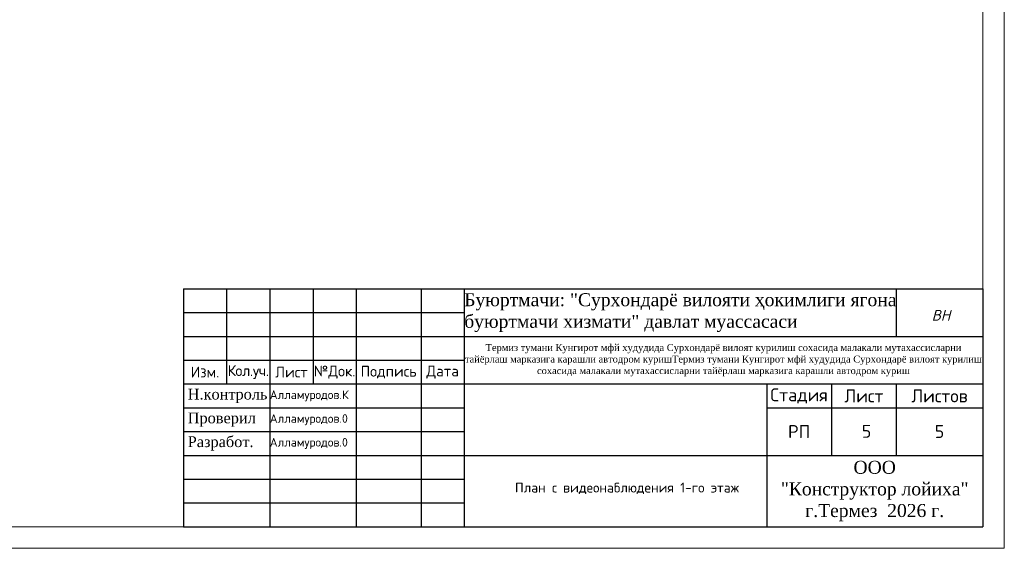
# Model space of a CAD drawing. Header units: millimetres. Extents: x -228268 to 1513407, y -439898 to -137408.
# Tile 120 of 128: x 341016 to 363805, y -305748 to -293522. Entities that reach past the tile are written whole.
import ezdxf

# ---------------------------------------------------------------- set-up
doc = ezdxf.new("R2010")
doc.units = ezdxf.units.MM
doc.layers.add('w-line', color=7, linetype='Continuous', lineweight=0)
doc.layers.add('Штамп опасные', color=7, linetype='Continuous')
doc.layers.add('Электрика', color=7, linetype='Continuous')
doc.styles.add('GOST', font='isocpeur.ttf')
doc.styles.get("Standard").update_dxf_attribs({"font": 'isocpeur.ttf'})
doc.styles.add('ViTEXT', font='isocpeur.ttf')
doc.styles.add('Миржалол', font='isocpeui.ttf', dxfattribs={"height": 250})

# ---------------------------------------------------------------- blocks, each defined once
blk = doc.blocks.new('*T390')
at = {"layer": 'Штамп опасные', "transparency": 16777216}
for p, q in [((0, 0), (18500, 0)), ((0, 0), (0, -5500)), ((1000, 0), (1000, -2200)), ((2000, 0), (2000, -5500)), ((3000, 0), (3000, -2200)), ((4000, 0), (4000, -5500)), ((5500, 0), (5500, -5500)), ((6500, 0), (6500, -5500)), ((16500, 0), (16500, -1100)), ((18500, 0), (18500, -5500)), ((0, -550), (6500, -550)), ((0, -1100), (18500, -1100)), ((0, -1650), (6500, -1650)), ((0, -2200), (13500, -2200)), ((13500, -2200), (13500, -2750)), ((15000, -2200), (15000, -3850)), ((16500, -2200), (16500, -3850)), ((0, -2750), (6500, -2750)), ((13500, -2750), (18500, -2750)), ((0, -3300), (6500, -3300)), ((0, -3850), (18500, -3850)), ((13500, -3850), (13500, -5500)), ((0, -4400), (6500, -4400)), ((0, -4950), (6500, -4950)), ((0, -5500), (18500, -5500))]:
    blk.add_line(p, q, dxfattribs=at)
at = {"layer": 'Штамп опасные', "color": 0, "linetype": 'ByBlock', "lineweight": -2, "transparency": 16777216}
for p, q in [((13500, -2200), (18500, -2200)), ((13500, -2750), (13500, -3850))]:
    blk.add_line(p, q, dxfattribs=at)
at = {"layer": 'Штамп опасные', "lineweight": 25, "transparency": 16777216, "attachment_point": 5, "style": 'ViTEXT'}
for s, insert, char_height, width in [('Изм.', (500, -1925), 250, 1000), ('{\\T0.95;Кол.уч.}', (1500, -1925), 250, 1000), ('Лист', (2500, -1925), 250, 1000), ('№Док.\\P', (3500, -1925), 250, 1000), ('Подпись', (4750, -1925), 250, 1500), ('Дата', (6000, -1925), 250, 1000), ('Стадия', (14250, -2475), 300, 1500), ('Лист', (15750, -2475), 300, 1500), ('Листов', (17500, -2475), 300, 2000), ('РП', (14250, -3300), 300, 1500), ('5', (17500, -3300), 300, 2000)]:
    blk.add_mtext(s, dxfattribs=dict(at, insert=insert, char_height=char_height, width=width))

msp = doc.modelspace()

# ---------------------------------------------------------------- linework, layer by layer
at = {"linetype": 'Continuous', "lineweight": 15, "ltscale": 100}
msp.add_lwpolyline([(321805.2, -305747.5), (363805.2, -305747.5), (363805.2, -276047.5), (321805.2, -276047.5)], close=True, dxfattribs=at)
at = {"layer": 'w-line', "color": 0, "linetype": 'Continuous', "lineweight": 5, "ltscale": 100}
msp.add_lwpolyline([(323805.2, -305247.5), (363305.2, -305247.5), (363305.2, -276547.5), (323805.2, -276547.5)], close=True, dxfattribs=at)

# ---------------------------------------------------------------- block references
msp.add_blockref('*T390', (344805.2, -299747.5))

# ---------------------------------------------------------------- texts
at = {"ltscale": 100, "transparency": 33554687, "style": 'GOST'}
msp.add_text('План с видеонаблюдения 1-го этаж', height=227.5, dxfattribs=at).set_placement((352479.6, -304457.7))
at = {"color": 0, "lineweight": 25, "ltscale": 0.1, "insert": (360127, -302892.2), "char_height": 300, "attachment_point": 1}
msp.add_mtext_dynamic_manual_height_columns('\\pxqc;5', width=980.425, gutter_width=1250, heights=[0], dxfattribs=at)
at = {"layer": 'Штамп опасные', "lineweight": 25, "style": 'ViTEXT'}
for s, insert, char_height, width, attachment_point in [('{\\fTimes New Roman|b0|i0|c204|p18;\\C0;Буюртмачи: "Сурхондарё вилояти ҳокимлиги ягона буюртмачи хизмати" давлат муассасаси}', (351305.2, -300297.5), 300, 10000, 4), ('{\\fTimes New Roman|b0|i0|c204|p18;\\C0;Термиз тумани Кунгирот мфй худудида Сурхондарё вилоят курилиш сохасида малакали мутахассисларни тайёрлаш марказига карашли автодром куришТермиз тумани Кунгирот мфй худудида Сурхондарё вилоят курилиш сохасида малакали мутахассисларни тайёрлаш марказига карашли автодром куриш}', (357305.2, -301397.5), 160, 12000, 5), ('{\\fTimes New Roman|b0|i0|c204|p18;\\C0;Н.контроль}', (344905.2, -302222.5), 250, 1800, 4), ('Алламуродов.К', (346805.2, -302222.5), 200, 2000, 4), ('{\\fTimes New Roman|b0|i0|c204|p18;\\C0;Проверил\\Ftxt|c204; }', (344905.2, -302772.5), 250, 1800, 4), ('Алламуродов.0', (346805.2, -302772.5), 200, 2000, 4), ('{\\fTimes New Roman|b0|i0|c204|p18;\\C0;Разработ.}', (344905.2, -303322.5), 250, 1800, 4), ('Алламуродов.0', (346805.2, -303322.5), 200, 2000, 4), ('{\\fTimes New Roman|b0|i0|c204|p18;\\C0;ООО \\P"Конструктор лойиха"\\Pг.Термез  2026 г.\\Ftxt|c204;  }', (360805.2, -304422.5), 300, 5000, 5)]:
    msp.add_mtext(s, dxfattribs=dict(at, insert=insert, char_height=char_height, width=width, attachment_point=attachment_point))
at = {"layer": 'Электрика', "lineweight": 25, "insert": (362340.2, -300357.7), "char_height": 250, "attachment_point": 5, "style": 'Миржалол'}
msp.add_mtext('ВН', dxfattribs=at)

doc.saveas('drawing.dxf')
